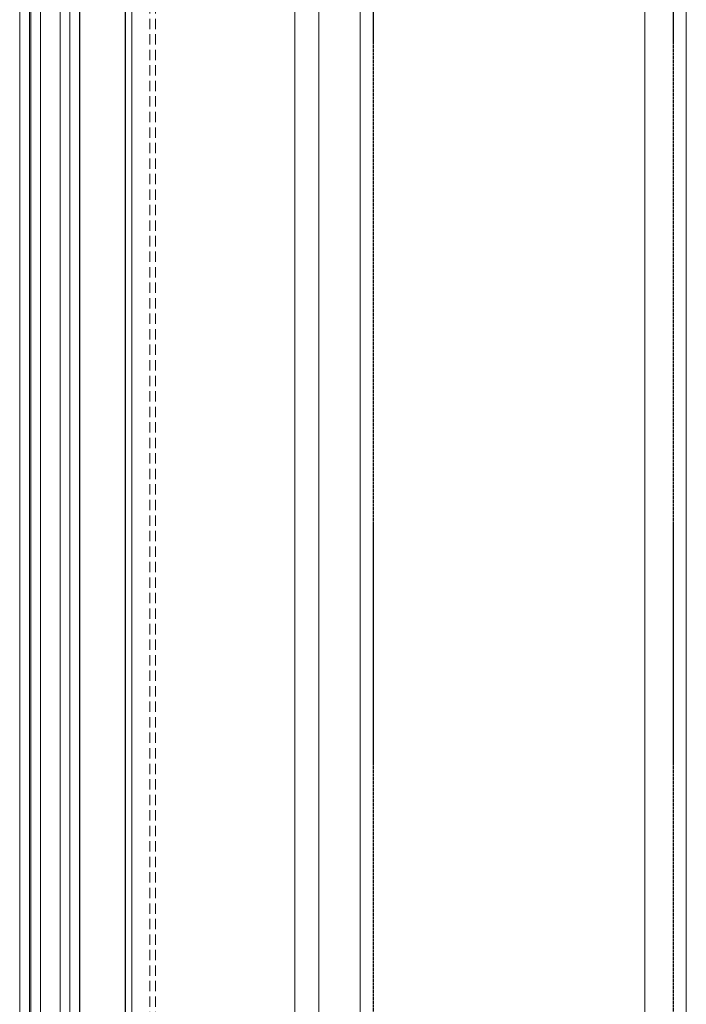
# Model space of a CAD drawing. Header units: inches. Extents: x -647532 to 3008597, y -136987 to 2557681.
# Tile 150 of 153: x 50037 to 50446, y 53127 to 53731. Entities that reach past the tile are written whole.
import ezdxf

# ---------------------------------------------------------------- set-up
doc = ezdxf.new("R2010")
doc.units = ezdxf.units.IN
doc.header["$MEASUREMENT"] = 0
doc.linetypes.add('BIAL-IT1I-KGD-001-IN-DWG-141 LEVEL 2 - OVERALL FIRE EXIT PLAN$0$DASHED', pattern=[0.75, 0.5, -0.25])
doc.linetypes.add('BIAL-IT1I-KGD-001-IN-DWG-141 LEVEL 2 - OVERALL FIRE EXIT PLAN$0$HIDDEN', pattern=[9.525, 6.35, -3.175])
doc.layers.add('ARCH', color=8, linetype='Continuous')
doc.layers.add('YD-EXTERNAL 1', color=8, linetype='Continuous', lineweight=5)

# ---------------------------------------------------------------- blocks, each defined once
blk = doc.blocks.new('BIAL-IT1I-KGD-001-IN-DWG-141 LEVEL 2 - OVERALL FIRE EXIT PLAN$0$TYPE 2')
at = {"linetype": 'BIAL-IT1I-KGD-001-IN-DWG-141 LEVEL 2 - OVERALL FIRE EXIT PLAN$0$DASHED', "lineweight": -3}
for p, q in [((202, 453.56), (4000, 453.56)), ((202, 269.56), (4000, 269.56))]:
    blk.add_line(p, q, dxfattribs=at)
for p, q in [((141.5, 221.56), (4058.5, 221.56)), ((141.5, 121.56), (4058.5, 121.56))]:
    blk.add_line(p, q)
at = {"linetype": 'BIAL-IT1I-KGD-001-IN-DWG-141 LEVEL 2 - OVERALL FIRE EXIT PLAN$0$HIDDEN'}
for p, q in [((140, 136.06), (4060.5, 136.06)), ((140, 132.56), (4060.5, 132.56))]:
    blk.add_line(p, q, dxfattribs=at)
at = {"lineweight": -3, "ltscale": 1000}
for p, q in [((142, 117.56), (4057.5, 117.56)), ((142.5, 89.56), (4058, 89.56))]:
    blk.add_line(p, q, dxfattribs=at)
for points in [[(3998, 261.56), (203, 261.56), (203, 461.56), (3998, 461.56)], [(4082, 77.56), (118, 77.56), (118, 83.56), (4082, 83.56)], [(4082, 59.56), (118, 59.56), (118, 65.56), (4082, 65.56)], [(4082, 52.8), (118, 52.8), (118, 58.8), (4082, 58.8)]]:
    blk.add_lwpolyline(points)
blk = doc.blocks.new('ARCH')
at = {"layer": 'YD-EXTERNAL 1'}
for p, q in [((50220.177, 90843.513), (50220.177, 48212.125)), ((50420.177, 48212.125), (50420.177, 90643.513))]:
    blk.add_line(p, q, dxfattribs=at)
at = {"layer": 'YD-EXTERNAL 1', "rotation": 269.9999999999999}
blk.add_blockref('BIAL-IT1I-KGD-001-IN-DWG-141 LEVEL 2 - OVERALL FIRE EXIT PLAN$0$TYPE 2', (49984.044, 56662.363), dxfattribs=at)

msp = doc.modelspace()

# ---------------------------------------------------------------- block references
at = {"layer": 'ARCH'}
msp.add_blockref('ARCH', (0, 0), dxfattribs=at)

doc.saveas('drawing.dxf')
